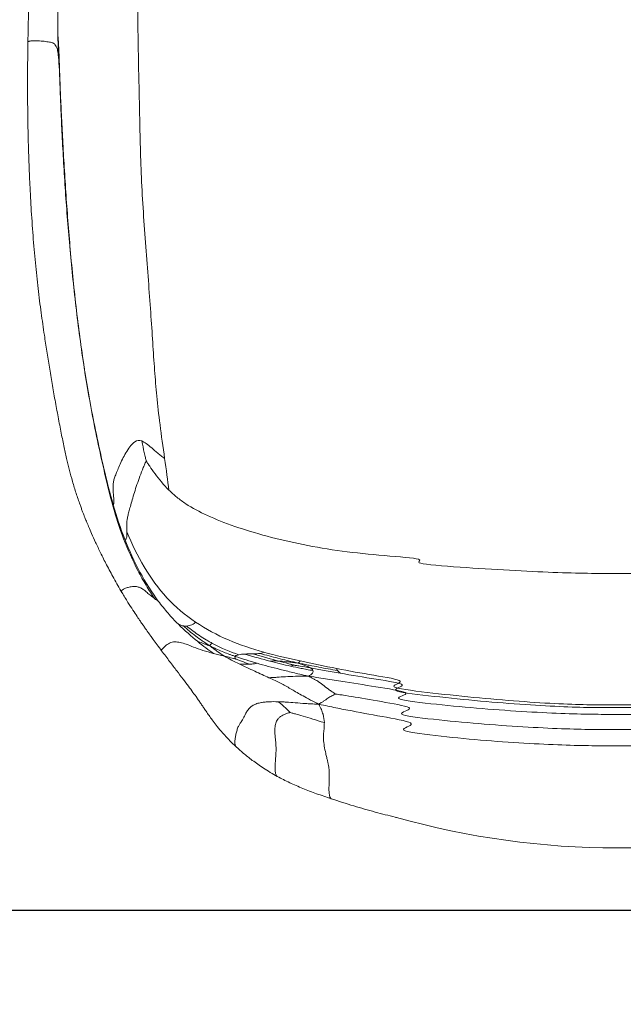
# Model space of a CAD drawing. Header units: centimetres. Extents: x 4120 to 19220, y -7417 to 180.
# Tile 118 of 223: x 12229 to 12259, y -4673 to -4625. Entities that reach past the tile are written whole.
import ezdxf

# ---------------------------------------------------------------- set-up
doc = ezdxf.new("R2010")
doc.units = ezdxf.units.CM
doc.layers.add('A_Wyposażenie', color=8, linetype='Continuous')
doc.layers.add('A_Ściany', color=2, linetype='Continuous')

# ---------------------------------------------------------------- blocks, each defined once
blk = doc.blocks.new('wyposażenie blok')
at = {"layer": 'A_Wyposażenie', "color": 8, "linetype": 'Continuous', "lineweight": 15}
blk.add_arc((941.237, -675.366), 40.048, 254.2828, 285.7171, dxfattribs=at)
for points, knots in [([(916.386, -661.603), (916.244, -661.704), (915.975, -661.895), (915.651, -662.154), (915.389, -662.377), (915.175, -662.571), (915, -662.738), (914.856, -662.882), (914.736, -663.008), (914.614, -663.142), (914.495, -663.281), (914.379, -663.428), (914.269, -663.578), (914.156, -663.746), (914.029, -663.95), (913.891, -664.191), (913.747, -664.456), (913.609, -664.728), (913.489, -664.985), (913.386, -665.223), (913.298, -665.447), (913.215, -665.675), (913.115, -665.969), (913.002, -666.345), (912.881, -666.809), (912.778, -667.296), (912.698, -667.784), (912.642, -668.291), (912.601, -668.828), (912.561, -669.392), (912.517, -670.007), (912.474, -670.533), (912.439, -670.965), (912.412, -671.314), (912.381, -671.744), (912.354, -672.195), (912.33, -672.657), (912.309, -673.119), (912.289, -673.647), (912.27, -674.253), (912.251, -674.95), (912.242, -675.447), (912.237, -675.713)], [0, 0, 0, 0, 0.032059, 0.060161, 0.085054, 0.10708, 0.126226, 0.142346, 0.156428, 0.169516, 0.188022, 0.203974, 0.219152, 0.238072, 0.261659, 0.290109, 0.32277, 0.354053, 0.382911, 0.408527, 0.431123, 0.453671, 0.478255, 0.518461, 0.560347, 0.601066, 0.637845, 0.670763, 0.701924, 0.733106, 0.76373, 0.79383, 0.806007, 0.82116, 0.839438, 0.861055, 0.877606, 0.896194, 0.917209, 0.941134, 0.968519, 1, 1, 1, 1]), ([(913.714, -675.414), (913.71, -675.138), (913.705, -674.644), (913.705, -674.039), (913.711, -673.536), (913.721, -673.103), (913.737, -672.722), (913.761, -672.371), (913.792, -672.033), (913.831, -671.691), (913.891, -671.319), (913.987, -670.894), (914.121, -670.432), (914.298, -669.952), (914.512, -669.489), (914.756, -669.076), (915.026, -668.716), (915.313, -668.411), (915.652, -668.134), (916.075, -667.857), (916.547, -667.558), (916.951, -667.273), (917.31, -666.989), (917.56, -666.779), (917.712, -666.644), (917.821, -666.545)], [0, 0, 0, 0, 1, 2, 3, 4, 5, 6, 7, 8, 9, 10, 11, 12, 13, 14, 15, 16, 17, 18, 19, 20, 20.5, 20.75, 21, 21, 21, 21]), ([(918.969, -696.225), (918.89, -695.665), (918.726, -694.513), (918.573, -693.146), (918.472, -691.899), (918.383, -690.533), (918.288, -689.054), (918.17, -687.469), (918.041, -685.809), (917.916, -684.101), (917.817, -682.387), (917.765, -680.706), (917.734, -679.069), (917.697, -677.484), (917.665, -675.94), (917.646, -674.424), (917.658, -672.516), (917.707, -670.249), (917.754, -668.5), (917.786, -667.456), (917.807, -666.897), (917.821, -666.545)], [0, 0, 0, 0, 1, 2, 3, 4, 5, 6, 7, 8, 9, 10, 11, 12, 13, 14, 15, 16, 16.5, 16.75, 17, 17, 17, 17]), ([(913.799, -677.203), (913.796, -677.12), (913.791, -676.954), (913.779, -676.625), (913.758, -676.063), (913.735, -675.634), (913.714, -675.414)], [0, 0, 0, 0, 0.25, 0.5, 1, 2, 2, 2, 2]), ([(912.237, -675.713), (912.232, -676.013), (912.224, -676.599), (912.218, -677.444), (912.219, -678.217), (912.224, -678.897), (912.231, -679.473), (912.24, -679.932), (912.247, -680.284), (912.254, -680.558), (912.26, -680.789), (912.266, -680.99), (912.275, -681.263), (912.288, -681.668), (912.312, -682.265), (912.346, -683.009), (912.402, -684.025), (912.484, -685.239), (912.598, -686.576), (912.732, -687.839), (912.883, -689.027), (913.03, -690.053), (913.167, -690.946), (913.294, -691.738), (913.429, -692.545), (913.573, -693.367), (913.724, -694.189), (913.873, -694.967), (914.017, -695.668), (914.153, -696.275), (914.288, -696.829), (914.435, -697.378), (914.605, -697.94), (914.755, -698.38), (914.865, -698.682), (914.926, -698.845), (914.984, -698.995), (915.045, -699.152), (915.124, -699.347), (915.234, -699.612), (915.383, -699.956), (915.578, -700.386), (915.823, -700.903), (916.122, -701.498), (916.474, -702.161), (916.732, -702.605), (916.868, -702.839)], [0, 0, 0, 0, 0.031509, 0.061285, 0.088403, 0.112238, 0.13238, 0.148583, 0.160139, 0.169192, 0.177217, 0.184214, 0.190206, 0.205762, 0.226548, 0.252495, 0.283604, 0.332807, 0.379506, 0.423727, 0.465496, 0.504487, 0.531808, 0.559656, 0.588064, 0.617192, 0.64738, 0.677785, 0.705654, 0.73036, 0.751899, 0.775068, 0.800558, 0.825125, 0.832824, 0.839853, 0.846224, 0.852046, 0.859895, 0.870872, 0.884848, 0.901778, 0.921751, 0.944854, 0.971054, 1, 1, 1, 1]), ([(913.73, -676.341), (913.717, -676.251), (913.693, -676.089), (913.639, -675.933), (913.583, -675.847), (913.527, -675.793), (913.47, -675.76), (913.391, -675.736), (913.247, -675.709), (913.027, -675.678), (912.784, -675.656), (912.598, -675.652), (912.445, -675.656), (912.322, -675.668), (912.255, -675.689), (912.235, -675.702), (912.238, -675.711), (912.239, -675.713)], [0, 0, 0, 0, 0.173593, 0.312558, 0.417844, 0.475211, 0.518708, 0.555021, 0.591604, 0.679166, 0.772799, 0.817509, 0.8601, 0.935198, 0.966248, 0.994261, 1, 1, 1, 1]), ([(913.8, -677.417), (913.799, -677.399), (913.796, -677.333), (913.789, -677.162), (913.772, -676.809), (913.75, -676.499), (913.73, -676.341)], [16, 16, 16, 16, 16.25, 16.5, 17, 18, 18, 18, 18]), ([(916.44, -698.516), (916.278, -697.951), (916, -696.825), (915.641, -695.221), (915.332, -693.672), (915.068, -692.147), (914.842, -690.635), (914.646, -689.124), (914.479, -687.625), (914.337, -686.148), (914.216, -684.695), (914.113, -683.271), (914.025, -681.879), (913.948, -680.523), (913.885, -679.27), (913.844, -678.37), (913.821, -677.782), (913.808, -677.45), (913.802, -677.285), (913.799, -677.203)], [0, 0, 0, 0, 1, 2, 3, 4, 5, 6, 7, 8, 9, 10, 11, 12, 13, 14, 14.5, 14.75, 15, 15, 15, 15]), ([(913.8, -677.417), (913.8, -677.41), (913.8, -677.382), (913.799, -677.309), (913.799, -677.246), (913.799, -677.203)], [0, 0, 0, 0, 0.25, 0.5, 1, 1, 1, 1]), ([(918.479, -703.137), (918.407, -703.033), (918.265, -702.818), (917.985, -702.364), (917.513, -701.515), (916.915, -700.191), (916.4, -698.566), (916.006, -696.938), (915.654, -695.341), (915.342, -693.765), (915.072, -692.199), (914.839, -690.647), (914.64, -689.111), (914.469, -687.599), (914.323, -686.118), (914.198, -684.665), (914.092, -683.239), (914.002, -681.836), (913.927, -680.454), (913.866, -679.184), (913.83, -678.295), (913.812, -677.78), (913.804, -677.536), (913.801, -677.443), (913.8, -677.417)], [0, 0, 0, 0, 0.25, 0.5, 1, 2, 3, 4, 5, 6, 7, 8, 9, 10, 11, 12, 13, 14, 15, 16, 17, 17.5, 17.75, 18, 18, 18, 18]), ([(918.062, -696.35), (918.053, -696.316), (918.023, -696.19), (917.947, -695.863), (917.884, -695.57), (917.843, -695.368)], [0, 0, 0, 0, 0.25, 0.5, 1, 1, 1, 1]), ([(917.843, -695.368), (917.978, -695.419), (918.223, -695.615), (918.576, -695.916), (918.795, -696.093), (918.91, -696.182), (918.969, -696.225)], [0, 0, 0, 0, 1, 1.5, 1.75, 2, 2, 2, 2]), ([(918.062, -696.35), (918.056, -696.362), (918.036, -696.406), (917.986, -696.517), (917.888, -696.743), (917.75, -697.111), (917.604, -697.519), (917.478, -697.903), (917.37, -698.272), (917.28, -698.601), (917.205, -698.863), (917.15, -699.079), (917.118, -699.267), (917.103, -699.433), (917.099, -699.584), (917.101, -699.723), (917.105, -699.808), (917.107, -699.847)], [0, 0, 0, 0, 0.25, 0.5, 1, 2, 3, 4, 5, 6, 7, 8, 9, 10, 11, 12, 13, 13, 13, 13]), ([(919.176, -697.783), (918.923, -697.53), (918.576, -697.106), (918.266, -696.665), (918.127, -696.453), (918.076, -696.372), (918.062, -696.35)], [30, 30, 30, 30, 31, 31.5, 31.75, 32, 32, 32, 32]), ([(919.176, -697.783), (919.24, -697.846), (919.369, -697.969), (919.64, -698.201), (920.154, -698.576), (921.026, -699.046), (922.388, -699.583), (923.991, -700.07), (925.762, -700.488), (927.688, -700.812), (929.758, -701.019), (932.009, -701.186), (930.98, -701.391), (933.525, -701.592), (935.999, -701.748), (938.178, -701.851), (939.837, -701.893), (941.237, -701.898), (942.637, -701.893), (944.296, -701.851), (946.475, -701.748), (948.949, -701.592), (947.994, -701.391), (950.465, -701.186), (952.716, -701.019), (954.786, -700.812), (956.712, -700.488), (958.483, -700.07), (960.086, -699.583), (961.448, -699.046), (962.32, -698.576), (962.834, -698.201), (963.105, -697.969), (963.234, -697.846), (963.298, -697.783)], [0, 0, 0, 0, 0.25, 0.5, 1, 2, 3, 4, 5, 6, 7, 8, 9, 10, 11, 12, 13, 14, 15, 16, 17, 18, 19, 20, 21, 22, 23, 24, 25, 26, 27, 27.5, 27.75, 28, 28, 28, 28]), ([(918.479, -703.137), (918.416, -703.09), (918.302, -703.005), (918.12, -702.852), (917.964, -702.717), (917.807, -702.608), (917.627, -702.54), (917.429, -702.533), (917.232, -702.564), (917.057, -702.614), (916.939, -702.667), (916.881, -702.708), (916.849, -702.745), (916.84, -702.788), (916.86, -702.82), (916.87, -702.836)], [0, 0, 0, 0, 0.1820038, 0.3250316, 0.4329114, 0.517121, 0.5910191, 0.6675557, 0.7461566, 0.8167874, 0.8735871, 0.8968118, 0.918418, 0.9618111, 1, 1, 1, 1]), ([(916.866, -702.835), (916.964, -702.998), (917.148, -703.301), (917.399, -703.691), (917.604, -703.999), (917.765, -704.236), (917.889, -704.416), (917.987, -704.556), (918.07, -704.676), (918.16, -704.804), (918.276, -704.967), (918.428, -705.177), (918.614, -705.432), (918.745, -705.607), (918.817, -705.704)], [0, 0, 0, 0, 0.1269131, 0.2353649, 0.3275236, 0.4040167, 0.4664675, 0.517888, 0.5574719, 0.5998575, 0.6631056, 0.7492561, 0.8607103, 1, 1, 1, 1]), ([(919.63, -704.381), (919.465, -704.217), (919.218, -703.953), (918.893, -703.565), (918.733, -703.358), (918.653, -703.251)], [0, 0, 0, 0, 0.5, 0.75, 1, 1, 1, 1]), ([(919.894, -704.482), (919.885, -704.48), (919.867, -704.475), (919.827, -704.463), (919.75, -704.435), (919.678, -704.404), (919.63, -704.381)], [0, 0, 0, 0, 0.25, 0.5, 1, 2, 2, 2, 2]), ([(921.201, -705.461), (921.119, -705.41), (920.992, -705.328), (920.763, -705.172), (920.389, -704.901), (920.089, -704.655), (919.894, -704.482)], [0, 0, 0, 0, 0.25, 0.5, 1, 2, 2, 2, 2]), ([(921.333, -705.347), (921.279, -705.318), (921.171, -705.258), (920.955, -705.131), (920.579, -704.892), (920.262, -704.656), (920.056, -704.486)], [0, 0, 0, 0, 0.25, 0.5, 1, 2, 2, 2, 2]), ([(921.381, -705.835), (921.203, -705.788), (920.879, -705.702), (920.423, -705.532), (920.051, -705.385), (919.753, -705.293), (919.518, -705.254), (919.337, -705.274), (919.174, -705.332), (919.028, -705.44), (918.913, -705.549), (918.86, -705.605), (918.832, -705.64), (918.819, -705.66), (918.812, -705.676), (918.81, -705.693), (918.813, -705.704), (918.821, -705.707), (918.822, -705.708)], [0, 0, 0, 0, 0.216582, 0.392545, 0.536854, 0.656793, 0.753608, 0.794831, 0.833438, 0.906438, 0.936482, 0.957998, 0.965886, 0.972499, 0.978458, 0.984388, 0.997783, 1, 1, 1, 1]), ([(918.821, -705.708), (918.954, -705.885), (919.216, -706.231), (919.561, -706.682), (919.865, -707.084), (920.129, -707.435), (920.358, -707.744), (920.538, -707.993), (920.679, -708.195), (920.788, -708.355), (920.896, -708.515), (921.016, -708.693), (921.152, -708.89), (921.315, -709.116), (921.51, -709.373), (921.762, -709.682), (922.082, -710.042), (922.352, -710.302), (922.494, -710.44)], [0, 0, 0, 0, 0.1022935, 0.2009115, 0.2920292, 0.3719669, 0.4429456, 0.507739, 0.547029, 0.5835175, 0.6180023, 0.6554379, 0.7008454, 0.7436708, 0.7946901, 0.8544621, 0.923002, 1, 1, 1, 1]), ([(921.201, -705.461), (921.15, -705.443), (921.078, -705.417), (920.958, -705.373), (920.783, -705.309), (920.661, -705.263), (920.585, -705.234)], [0, 0, 0, 0, 0.25, 0.5, 1, 2, 2, 2, 2]), ([(921.201, -705.461), (921.203, -705.449), (921.208, -705.432), (921.224, -705.407), (921.261, -705.374), (921.302, -705.356), (921.333, -705.347)], [0, 0, 0, 0, 0.25, 0.5, 1, 2, 2, 2, 2]), ([(921.201, -705.461), (921.283, -705.504), (921.407, -705.564), (921.627, -705.665), (921.878, -705.771), (922.116, -705.862), (922.301, -705.929), (922.393, -705.962), (922.438, -705.977)], [0, 0, 0, 0, 0.25, 0.5, 1, 1.5, 1.75, 2, 2, 2, 2]), ([(921.201, -705.461), (921.25, -705.5), (921.323, -705.557), (921.448, -705.652), (921.646, -705.797), (921.806, -705.901), (921.918, -705.969)], [0, 0, 0, 0, 0.25, 0.5, 1, 2, 2, 2, 2]), ([(921.918, -705.969), (921.869, -705.956), (921.773, -705.933), (921.591, -705.888), (921.463, -705.856), (921.381, -705.835)], [0, 0, 0, 0, 0.25, 0.5, 1, 1, 1, 1]), ([(921.918, -705.969), (922.016, -705.993), (922.171, -706.032), (922.339, -706.073), (922.42, -706.093), (922.452, -706.1), (922.461, -706.102)], [0, 0, 0, 0, 1, 1.5, 1.75, 2, 2, 2, 2]), ([(922.438, -705.977), (922.427, -705.997), (922.427, -706.032), (922.444, -706.073), (922.455, -706.093), (922.459, -706.1), (922.461, -706.102)], [0, 0, 0, 0, 1, 1.5, 1.75, 2, 2, 2, 2]), ([(922.615, -705.898), (922.572, -705.906), (922.514, -705.921), (922.461, -705.95), (922.444, -705.968), (922.438, -705.977)], [0, 0, 0, 0, 0.5, 0.75, 1, 1, 1, 1]), ([(923.159, -706.367), (923.014, -706.315), (922.805, -706.239), (922.603, -706.16), (922.507, -706.121), (922.471, -706.107), (922.461, -706.102)], [0, 0, 0, 0, 1, 1.5, 1.75, 2, 2, 2, 2]), ([(925.534, -706.308), (925.419, -706.281), (925.243, -706.238), (924.923, -706.161), (924.396, -706.032), (923.962, -705.918), (923.675, -705.835)], [0, 0, 0, 0, 0.25, 0.5, 1, 2, 2, 2, 2]), ([(923.521, -706.316), (923.495, -706.322), (923.442, -706.332), (923.33, -706.353), (923.233, -706.364), (923.159, -706.367)], [0, 0, 0, 0, 0.25, 0.5, 1, 1, 1, 1]), ([(926.046, -706.955), (925.872, -706.915), (925.613, -706.855), (925.157, -706.746), (924.438, -706.569), (923.884, -706.42), (923.521, -706.316)], [0, 0, 0, 0, 0.25, 0.5, 1, 2, 2, 2, 2]), ([(924.154, -706.214), (924.212, -706.209), (924.305, -706.203), (924.439, -706.204), (924.527, -706.206), (924.574, -706.209), (924.599, -706.21)], [0, 0, 0, 0, 1, 1.5, 1.75, 2, 2, 2, 2]), ([(925.534, -706.308), (925.454, -706.298), (925.339, -706.284), (925.15, -706.261), (924.875, -706.231), (924.699, -706.216), (924.599, -706.21)], [0, 0, 0, 0, 0.25, 0.5, 1, 2, 2, 2, 2]), ([(924.599, -706.21), (924.773, -706.256), (924.992, -706.317), (925.181, -706.37), (925.267, -706.395), (925.299, -706.404), (925.308, -706.407)], [0, 0, 0, 0, 1, 1.5, 1.75, 2, 2, 2, 2]), ([(925.168, -706.46), (925.196, -706.448), (925.237, -706.433), (925.278, -706.417), (925.298, -706.41), (925.306, -706.408), (925.308, -706.407)], [0, 0, 0, 0, 1, 1.5, 1.75, 2, 2, 2, 2]), ([(926.274, -706.68), (926.168, -706.66), (925.966, -706.622), (925.59, -706.549), (925.334, -706.496), (925.168, -706.46)], [0, 0, 0, 0, 0.25, 0.5, 1, 1, 1, 1]), ([(926.158, -706.549), (925.957, -706.514), (925.697, -706.47), (925.464, -706.432), (925.358, -706.415), (925.319, -706.409), (925.308, -706.407)], [0, 0, 0, 0, 1, 1.5, 1.75, 2, 2, 2, 2]), ([(925.534, -706.308), (925.544, -706.302), (925.558, -706.292), (925.582, -706.274), (925.614, -706.244), (925.633, -706.22), (925.642, -706.205)], [0, 0, 0, 0, 0.25, 0.5, 1, 2, 2, 2, 2]), ([(925.534, -706.308), (925.655, -706.332), (925.84, -706.367), (926.175, -706.432), (926.726, -706.538), (927.18, -706.623), (927.483, -706.679)], [0, 0, 0, 0, 0.25, 0.5, 1, 2, 2, 2, 2]), ([(925.534, -706.308), (925.597, -706.329), (925.684, -706.358), (925.823, -706.407), (926.011, -706.477), (926.111, -706.523), (926.158, -706.549)], [0, 0, 0, 0, 0.25, 0.5, 1, 2, 2, 2, 2]), ([(926.274, -706.68), (926.28, -706.719), (926.275, -706.778), (926.206, -706.856), (926.137, -706.906), (926.086, -706.935), (926.046, -706.955)], [0, 0, 0, 0, 1, 1.5, 1.75, 2, 2, 2, 2]), ([(927.623, -706.807), (927.347, -706.759), (926.948, -706.688), (926.473, -706.604), (926.259, -706.567), (926.158, -706.549)], [19, 19, 19, 19, 19.5, 19.75, 20, 20, 20, 20]), ([(927.483, -706.679), (927.479, -706.674), (927.472, -706.664), (927.46, -706.646), (927.448, -706.616), (927.446, -706.593), (927.444, -706.577)], [0, 0, 0, 0, 0.25, 0.5, 1, 2, 2, 2, 2]), ([(926.046, -706.955), (925.898, -706.952), (925.683, -706.951), (925.315, -706.958), (924.918, -706.979), (924.564, -707.004), (924.297, -707.021), (924.169, -707.028), (924.105, -707.031)], [0, 0, 0, 0, 0.25, 0.5, 1, 1.5, 1.75, 2, 2, 2, 2]), ([(926.552, -708.33), (926.428, -708.269), (926.254, -708.182), (925.975, -708.037), (925.584, -707.819), (925.162, -707.563), (924.683, -707.306), (924.317, -707.129), (924.105, -707.031)], [0, 0, 0, 0, 0.25, 0.5, 1, 2, 3, 4, 4, 4, 4]), ([(956.428, -706.955), (956.227, -706.983), (955.914, -707.028), (955.333, -707.116), (954.341, -707.275), (952.893, -707.516), (951.062, -707.796), (949.086, -708.064), (950.411, -708.317), (948.146, -708.536), (945.896, -708.699), (943.913, -708.801), (942.446, -708.835), (941.237, -708.835), (940.028, -708.835), (938.561, -708.801), (936.578, -708.699), (934.328, -708.536), (932.063, -708.317), (929.888, -708.064), (931.412, -707.796), (929.581, -707.516), (928.133, -707.275), (927.141, -707.116), (926.56, -707.028), (926.247, -706.983), (926.046, -706.955)], [0, 0, 0, 0, 0.25, 0.5, 1, 2, 3, 4, 5, 6, 7, 8, 9, 10, 11, 12, 13, 14, 15, 16, 17, 18, 19, 19.5, 19.75, 20, 20, 20, 20]), ([(927.407, -707.838), (927.392, -707.83), (927.342, -707.801), (927.226, -707.73), (927.025, -707.598), (926.818, -707.431), (926.616, -707.27), (926.401, -707.136), (926.235, -707.046), (926.126, -706.992), (926.046, -706.955)], [0, 0, 0, 0, 0.25, 0.5, 1, 2, 3, 3.5, 3.75, 4, 4, 4, 4]), ([(927.407, -707.838), (927.392, -707.843), (927.341, -707.86), (927.219, -707.911), (927.055, -708.003), (926.886, -708.125), (926.724, -708.234), (926.624, -708.293), (926.552, -708.33)], [0, 0, 0, 0, 0.25, 0.5, 1, 1.5, 1.75, 2, 2, 2, 2]), ([(955.067, -707.838), (955.039, -707.842), (954.933, -707.856), (954.637, -707.899), (953.959, -708.007), (952.655, -708.242), (950.9, -708.538), (948.947, -708.826), (950.284, -709.086), (948.036, -709.302), (945.825, -709.458), (943.881, -709.552), (942.435, -709.583), (941.237, -709.583), (940.039, -709.583), (938.593, -709.552), (936.649, -709.458), (934.438, -709.302), (932.19, -709.086), (930.027, -708.826), (931.574, -708.538), (929.819, -708.242), (928.515, -708.007), (927.837, -707.899), (927.541, -707.856), (927.435, -707.842), (927.407, -707.838)], [0, 0, 0, 0, 0.25, 0.5, 1, 2, 3, 4, 5, 6, 7, 8, 9, 10, 11, 12, 13, 14, 15, 16, 17, 18, 19, 19.5, 19.75, 20, 20, 20, 20]), ([(924.56, -708.211), (924.407, -708.209), (924.172, -708.206), (923.912, -708.225), (923.702, -708.254), (923.498, -708.306), (923.314, -708.387), (923.164, -708.503), (923.046, -708.647), (922.953, -708.807), (922.88, -708.959), (922.813, -709.089), (922.75, -709.186), (922.697, -709.265), (922.647, -709.341), (922.581, -709.458), (922.516, -709.649), (922.469, -709.85), (922.438, -710.041), (922.425, -710.198), (922.432, -710.305), (922.448, -710.365), (922.467, -710.409), (922.484, -710.429), (922.496, -710.441)], [0, 0, 0, 0, 0.075284, 0.115885, 0.159101, 0.221749, 0.29144, 0.368847, 0.467542, 0.565169, 0.653443, 0.724349, 0.776636, 0.801781, 0.822522, 0.855862, 0.886473, 0.916276, 0.943084, 0.963982, 0.978661, 0.984523, 0.989884, 1, 1, 1, 1]), ([(926.552, -708.33), (926.402, -708.327), (926.181, -708.318), (925.803, -708.296), (925.393, -708.264), (925.028, -708.235), (924.755, -708.219), (924.624, -708.213), (924.56, -708.211)], [0, 0, 0, 0, 0.25, 0.5, 1, 1.5, 1.75, 2, 2, 2, 2]), ([(925.151, -708.745), (925.143, -708.737), (925.113, -708.706), (925.036, -708.627), (924.874, -708.468), (924.696, -708.316), (924.56, -708.211)], [0, 0, 0, 0, 0.25, 0.5, 1, 2, 2, 2, 2]), ([(955.922, -708.33), (955.749, -708.369), (955.473, -708.43), (954.946, -708.539), (954.015, -708.721), (952.6, -708.979), (950.801, -709.301), (948.845, -709.612), (950.182, -709.888), (947.944, -710.111), (945.767, -710.264), (943.86, -710.353), (942.429, -710.383), (941.237, -710.383), (940.045, -710.383), (938.614, -710.353), (936.707, -710.264), (934.53, -710.111), (932.292, -709.888), (930.129, -709.612), (931.673, -709.301), (929.874, -708.979), (928.459, -708.721), (927.528, -708.539), (927.001, -708.43), (926.725, -708.369), (926.552, -708.33)], [0, 0, 0, 0, 0.25, 0.5, 1, 2, 3, 4, 5, 6, 7, 8, 9, 10, 11, 12, 13, 14, 15, 16, 17, 18, 19, 19.5, 19.75, 20, 20, 20, 20]), ([(926.552, -708.33), (926.584, -708.39), (926.631, -708.481), (926.705, -708.643), (926.799, -708.905), (926.83, -709.111), (926.833, -709.243)], [0, 0, 0, 0, 0.25, 0.5, 1, 2, 2, 2, 2]), ([(925.151, -708.745), (925.125, -708.752), (925.06, -708.768), (924.957, -708.8), (924.842, -708.845), (924.727, -708.905), (924.62, -708.982), (924.508, -709.1), (924.428, -709.277), (924.395, -709.511), (924.396, -709.741), (924.412, -709.948), (924.429, -710.116), (924.442, -710.261), (924.451, -710.384), (924.455, -710.502), (924.454, -710.629), (924.446, -710.791), (924.433, -710.988), (924.419, -711.211), (924.41, -711.436), (924.413, -711.613), (924.43, -711.735), (924.452, -711.812), (924.48, -711.861), (924.503, -711.887), (924.515, -711.89), (924.517, -711.89)], [0, 0, 0, 0, 0.020264, 0.050445, 0.086987, 0.129177, 0.176708, 0.229502, 0.322898, 0.424762, 0.526906, 0.59972, 0.663697, 0.715712, 0.756687, 0.788814, 0.821404, 0.848613, 0.875264, 0.908566, 0.938379, 0.961415, 0.973917, 0.983516, 0.991399, 0.99854, 1, 1, 1, 1]), ([(925.151, -708.745), (925.171, -708.75), (925.247, -708.771), (925.451, -708.827), (925.902, -708.958), (926.42, -709.116), (926.833, -709.243)], [0, 0, 0, 0, 0.25, 0.5, 1, 2, 2, 2, 2]), ([(926.833, -709.243), (926.831, -709.327), (926.826, -709.493), (926.793, -709.759), (926.784, -710.057), (926.826, -710.392), (926.888, -710.699), (926.946, -710.95), (926.989, -711.13), (927.023, -711.282), (927.049, -711.414), (927.066, -711.54), (927.078, -711.717), (927.075, -711.961), (927.065, -712.238), (927.06, -712.467), (927.062, -712.651), (927.076, -712.785), (927.094, -712.871), (927.117, -712.934), (927.141, -712.972), (927.159, -712.99), (927.167, -712.991), (927.169, -712.991)], [0, 0, 0, 0, 0.116749, 0.231252, 0.348063, 0.469698, 0.587057, 0.652455, 0.707893, 0.751585, 0.785411, 0.811976, 0.83419, 0.876991, 0.906494, 0.933999, 0.956647, 0.969416, 0.979155, 0.986663, 0.992782, 0.99825, 1, 1, 1, 1]), ([(922.497, -710.442), (922.61, -710.544), (922.854, -710.764), (923.299, -711.115), (923.844, -711.503), (924.286, -711.759), (924.517, -711.892)], [0, 0, 0, 0, 0.2045397, 0.4415822, 0.708365, 1, 1, 1, 1]), ([(924.517, -711.892), (924.717, -711.996), (925.113, -712.203), (925.766, -712.484), (926.449, -712.747), (926.929, -712.91), (927.169, -712.992)], [0, 0, 0, 0, 0.253816, 0.50302, 0.750835, 1, 1, 1, 1]), ([(927.169, -712.992), (927.537, -713.111), (928.246, -713.341), (929.308, -713.641), (930.016, -713.825), (930.368, -713.912), (930.388, -713.917)], [0, 0, 0, 0, 0.03388257, 0.06531495, 0.09417786, 0.09594636, 0.09594636, 0.09594636, 0.09594636])]:
    blk.add_open_spline(points, degree=3, knots=knots, dxfattribs=at)
for points in [[(913.73, -676.341), (913.723, -675.997), (913.718, -675.691), (913.714, -675.414)], [(916.44, -698.516), (916.446, -698.502), (916.459, -698.474), (916.469, -698.413), (916.471, -698.339), (916.469, -698.261), (916.462, -698.171), (916.451, -698.058), (916.439, -697.928), (916.428, -697.788), (916.425, -697.634), (916.434, -697.459), (916.466, -697.274), (916.532, -697.087), (916.627, -696.868), (916.745, -696.584), (916.886, -696.268), (917.049, -695.954), (917.247, -695.652), (917.49, -695.374), (917.707, -695.317), (917.843, -695.368)], [(918.969, -696.225), (919.047, -696.785), (919.123, -697.33), (919.176, -697.783)], [(917.004, -700.206), (916.785, -699.648), (916.601, -699.081), (916.44, -698.516)], [(917.107, -699.847), (917.109, -699.887), (917.111, -699.96), (917.109, -700.043), (917.101, -700.112), (917.084, -700.176), (917.054, -700.215), (917.022, -700.211), (917.004, -700.206)], [(920.491, -704.289), (919.979, -703.944), (919.026, -703.146), (917.92, -701.605), (917.356, -700.44), (917.107, -699.847)], [(917.004, -700.206), (917.223, -700.763), (917.731, -701.858), (918.337, -702.823), (918.653, -703.251)], [(918.653, -703.251), (918.599, -703.219), (918.539, -703.18), (918.479, -703.137)], [(920.585, -705.234), (920.291, -704.995), (919.961, -704.71), (919.63, -704.381)], [(919.894, -704.482), (919.966, -704.5), (920.012, -704.495), (920.056, -704.486)], [(920.056, -704.486), (920.099, -704.478), (920.179, -704.453), (920.314, -704.419), (920.431, -704.372), (920.475, -704.32), (920.491, -704.289)], [(920.491, -704.289), (921.003, -704.634), (922.097, -705.218), (923.259, -705.603), (923.85, -705.768)], [(921.381, -705.835), (921.135, -705.665), (920.878, -705.472), (920.585, -705.234)], [(921.333, -705.347), (921.765, -705.579), (922.196, -705.754), (922.615, -705.898)], [(922.639, -706.35), (922.387, -706.227), (922.142, -706.103), (921.918, -705.969)], [(922.438, -705.977), (922.804, -706.104), (923.159, -706.212), (923.521, -706.316)], [(922.922, -705.864), (922.806, -705.87), (922.701, -705.881), (922.615, -705.898)], [(922.922, -705.864), (923.039, -705.857), (923.168, -705.854), (923.303, -705.851)], [(924.154, -706.214), (923.787, -706.119), (923.367, -706.008), (922.922, -705.864)], [(923.303, -705.851), (923.439, -705.849), (923.58, -705.848), (923.675, -705.835)], [(924.599, -706.21), (924.252, -706.118), (923.792, -706.002), (923.303, -705.851)], [(923.675, -705.835), (923.77, -705.822), (923.819, -705.797), (923.85, -705.768)], [(923.85, -705.768), (924.441, -705.934), (925.042, -706.073), (925.642, -706.205)], [(923.159, -706.367), (923.011, -706.374), (922.825, -706.364), (922.639, -706.35)], [(924.105, -707.031), (923.894, -706.932), (923.413, -706.714), (922.892, -706.472), (922.639, -706.35)], [(925.168, -706.46), (924.835, -706.386), (924.521, -706.308), (924.154, -706.214)], [(925.642, -706.205), (926.243, -706.336), (926.843, -706.46), (927.444, -706.577)], [(926.158, -706.549), (926.253, -706.603), (926.268, -706.641), (926.274, -706.68)], [(927.444, -706.577), (928.046, -706.695), (929.252, -706.915), (931.131, -707.206), (929.65, -707.478), (931.878, -707.756), (934.19, -708.007), (936.463, -708.201), (938.468, -708.326), (939.977, -708.369), (941.237, -708.37), (942.497, -708.369), (944.006, -708.326), (946.011, -708.201), (948.285, -708.007), (950.597, -707.756), (949.324, -707.478), (951.343, -707.206), (953.222, -706.915), (954.428, -706.695), (955.03, -706.577)], [(927.483, -706.679), (927.515, -706.717), (927.575, -706.763), (927.623, -706.807)], [(954.851, -706.807), (954.298, -706.903), (953.105, -707.105), (951.242, -707.385), (949.238, -707.653), (950.53, -707.921), (948.237, -708.161), (945.977, -708.345), (943.983, -708.462), (942.486, -708.502), (941.237, -708.503), (939.989, -708.502), (938.491, -708.462), (936.497, -708.345), (934.237, -708.161), (931.944, -707.921), (929.736, -707.653), (931.232, -707.385), (929.369, -707.105), (928.176, -706.903), (927.623, -706.807)]]:
    blk.add_open_spline(points, degree=3, dxfattribs=at)

msp = doc.modelspace()

# ---------------------------------------------------------------- linework, layer by layer
at = {"layer": 'A_Ściany', "color": 7}
msp.add_lwpolyline([(12339.575, -4681.23), (12339.575, -4668.73), (12331.575, -4668.73), (12331.575, -4623.73), (12321.575, -4623.73), (12321.575, -4668.73), (12145.575, -4668.73), (12145.575, -4518.73), (12321.575, -4518.73), (12321.575, -4523.73), (12331.575, -4523.73), (12331.575, -4508.73), (12284.575, -4508.73), (12284.575, -4473.73), (12274.575, -4473.73), (12274.575, -4508.73), (12145.575, -4508.73), (12145.575, -4333.73)], dxfattribs=at)

# ---------------------------------------------------------------- next in the draw order: block references
at = {"layer": 'A_Wyposażenie'}
msp.add_blockref('wyposażenie blok', (11317.575, -3950.23), dxfattribs=at)

doc.saveas('drawing.dxf')
